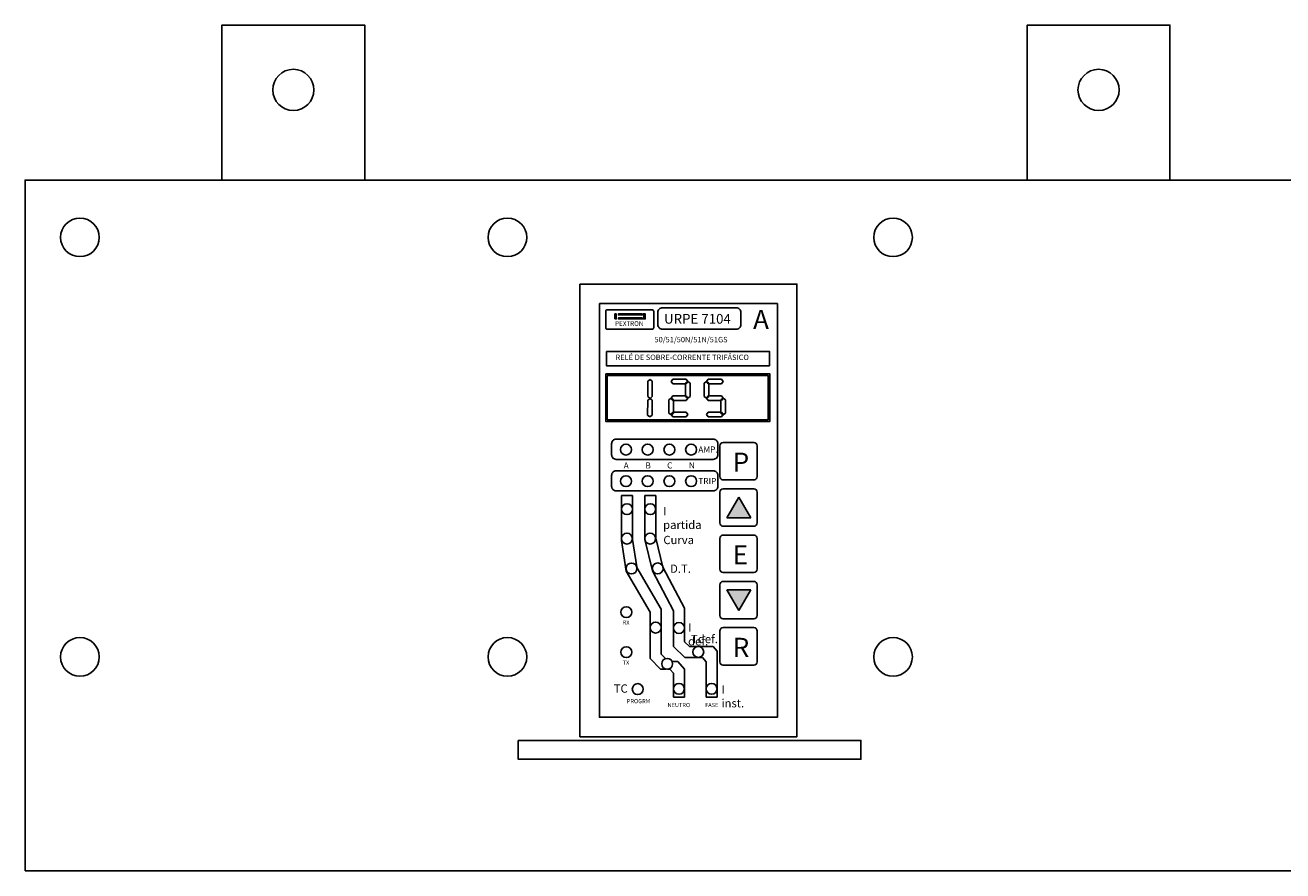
# Model space of a CAD drawing. Extents: x 12116 to 15832, y -17115 to -14055.
# Tile 4 of 7: x 12244 to 12595, y -14292 to -14055. Entities that reach past the tile are written whole.
import ezdxf

# ---------------------------------------------------------------- set-up
doc = ezdxf.new("R2010")
doc.units = 0
doc.styles.get("Standard").update_dxf_attribs({"font": 'arial.ttf'})

msp = doc.modelspace()

# ---------------------------------------------------------------- hatches: boundary and pattern name
h = msp.add_hatch(color=1)
h.dxf.hatch_style = 1
h.paths.add_polyline_path([(12439.85, -14193.22), (12446.61, -14193.22), (12443.23, -14187.45)])
h = msp.add_hatch(color=1)
h.dxf.hatch_style = 1
h.paths.add_polyline_path([(12443.23, -14219.1), (12446.61, -14213.34), (12439.85, -14213.34)])

# ---------------------------------------------------------------- linework, layer by layer
at = {"color": 1}
for p, q in [((12418.43, -14154.51), (12417.8, -14155)), ((12417.8, -14155), (12417.8, -14159.32)), ((12419.05, -14155), (12418.43, -14154.51)), ((12419.05, -14155), (12419.05, -14159.32)), ((12424.8, -14154.45), (12424.32, -14155.07)), ((12424.32, -14155.07), (12424.8, -14155.7)), ((12424.8, -14154.45), (12428.5, -14154.45)), ((12424.8, -14155.7), (12428.5, -14155.7)), ((12428.98, -14155.07), (12428.35, -14155.56)), ((12428.35, -14155.56), (12428.35, -14159.25)), ((12428.5, -14154.45), (12428.98, -14155.07)), ((12428.98, -14155.07), (12428.5, -14155.7)), ((12429.6, -14155.56), (12428.98, -14155.07)), ((12429.6, -14155.56), (12429.6, -14159.25)), ((12433.6, -14155.56), (12434.22, -14155.07)), ((12433.6, -14155.56), (12433.6, -14159.25)), ((12434.7, -14154.45), (12434.22, -14155.07)), ((12434.22, -14155.07), (12434.7, -14155.7)), ((12434.22, -14155.07), (12434.84, -14155.56)), ((12438.4, -14154.45), (12434.7, -14154.45)), ((12438.4, -14155.7), (12434.7, -14155.7)), ((12434.84, -14155.56), (12434.84, -14159.25)), ((12438.4, -14154.45), (12438.88, -14155.07)), ((12438.88, -14155.07), (12438.4, -14155.7)), ((12417.8, -14160.28), (12417.73, -14164.46)), ((12418.43, -14159.8), (12417.8, -14159.32)), ((12418.43, -14159.8), (12417.8, -14160.28)), ((12419.05, -14159.32), (12418.43, -14159.8)), ((12419.05, -14160.28), (12418.43, -14159.8)), ((12419.05, -14160.28), (12418.98, -14164.46)), ((12424.32, -14159.73), (12423.69, -14160.22)), ((12423.69, -14160.22), (12423.69, -14163.91)), ((12424.8, -14159.11), (12424.32, -14159.73)), ((12424.32, -14159.73), (12424.8, -14160.36)), ((12424.94, -14160.22), (12424.32, -14159.73)), ((12424.8, -14159.11), (12428.5, -14159.11)), ((12424.8, -14160.36), (12428.5, -14160.36)), ((12424.94, -14160.22), (12424.94, -14163.91)), ((12428.98, -14159.73), (12428.35, -14159.25)), ((12428.5, -14159.11), (12428.98, -14159.73)), ((12428.98, -14159.73), (12428.5, -14160.36)), ((12429.6, -14159.25), (12428.98, -14159.73)), ((12433.6, -14159.25), (12434.22, -14159.73)), ((12434.7, -14159.11), (12434.22, -14159.73)), ((12434.22, -14159.73), (12434.84, -14159.25)), ((12434.22, -14159.73), (12434.7, -14160.36)), ((12438.4, -14159.11), (12434.7, -14159.11)), ((12438.4, -14160.36), (12434.7, -14160.36)), ((12438.26, -14160.22), (12438.88, -14159.73)), ((12438.26, -14160.22), (12438.26, -14163.91)), ((12438.4, -14159.11), (12438.88, -14159.73)), ((12438.88, -14159.73), (12438.4, -14160.36)), ((12438.88, -14159.73), (12439.5, -14160.22)), ((12439.5, -14160.22), (12439.5, -14163.91)), ((12424.32, -14164.39), (12423.69, -14163.91)), ((12424.8, -14163.7), (12424.32, -14164.32)), ((12424.94, -14163.91), (12424.32, -14164.39)), ((12424.32, -14164.32), (12424.8, -14164.94)), ((12424.8, -14163.7), (12428.5, -14163.7)), ((12428.5, -14163.7), (12428.98, -14164.32)), ((12428.98, -14164.32), (12428.5, -14164.94)), ((12434.7, -14163.7), (12434.22, -14164.32)), ((12434.22, -14164.32), (12434.7, -14164.94)), ((12438.4, -14163.7), (12434.7, -14163.7)), ((12438.26, -14163.91), (12438.88, -14164.39)), ((12438.4, -14163.7), (12438.88, -14164.32)), ((12438.88, -14164.32), (12438.4, -14164.94)), ((12438.88, -14164.39), (12439.5, -14163.91)), ((12418.36, -14164.94), (12417.73, -14164.46)), ((12418.98, -14164.46), (12418.36, -14164.94)), ((12424.8, -14164.94), (12428.5, -14164.94)), ((12438.4, -14164.94), (12434.7, -14164.94)), ((12410.45, -14186.98), (12410.45, -14198.69)), ((12413.52, -14186.98), (12410.45, -14186.98)), ((12413.52, -14186.98), (12413.52, -14199.27)), ((12416.94, -14186.98), (12416.94, -14199.32)), ((12416.94, -14186.98), (12420.01, -14186.98)), ((12420.01, -14186.98), (12420.01, -14198.94)), ((12443.23, -14187.45), (12439.85, -14193.22)), ((12443.23, -14187.45), (12446.61, -14193.22)), ((12439.85, -14193.22), (12446.61, -14193.22)), ((12410.45, -14199.32), (12410.45, -14199.51)), ((12410.45, -14199.51), (12411.79, -14208.13)), ((12413.52, -14199.27), (12414.71, -14206.95)), ((12416.94, -14199.32), (12419.15, -14208.08)), ((12420.01, -14198.94), (12422.04, -14206.98)), ((12411.79, -14208.13), (12418.48, -14219.58)), ((12414.75, -14207.12), (12421.54, -14218.75)), ((12419.15, -14208.08), (12424.98, -14219.22)), ((12422.04, -14206.98), (12428.05, -14218.47)), ((12439.85, -14213.34), (12446.61, -14213.34)), ((12443.23, -14219.1), (12439.85, -14213.34)), ((12443.23, -14219.1), (12446.61, -14213.34)), ((12418.48, -14219.58), (12418.48, -14223.67)), ((12421.54, -14218.75), (12421.54, -14231.34)), ((12424.98, -14219.22), (12424.98, -14229.19)), ((12428.05, -14218.47), (12428.05, -14227.88)), ((12418.48, -14224.15), (12418.48, -14232.58)), ((12424.98, -14229.19), (12428.18, -14232.25)), ((12428.05, -14227.88), (12429.41, -14229.19)), ((12429.41, -14229.19), (12436.05, -14229.19)), ((12436.05, -14229.19), (12437.15, -14230.51)), ((12437.15, -14230.51), (12437.15, -14243.37)), ((12418.48, -14232.58), (12421.36, -14235.55)), ((12421.54, -14231.34), (12422.75, -14232.58)), ((12424.61, -14233.41), (12426.19, -14233.41)), ((12426.19, -14233.41), (12428.06, -14235.51)), ((12428.18, -14232.25), (12433.1, -14232.25)), ((12433.1, -14232.25), (12434.08, -14233.44)), ((12434.08, -14233.44), (12434.08, -14243.37)), ((12421.36, -14235.55), (12422.91, -14235.55)), ((12423.51, -14235.55), (12423.99, -14235.55)), ((12423.99, -14235.55), (12425, -14236.67)), ((12425, -14236.67), (12425, -14243.37)), ((12428.06, -14235.51), (12428.06, -14243.37)), ((12428.06, -14243.37), (12425, -14243.37)), ((12434.08, -14243.37), (12437.15, -14243.37))]:
    msp.add_line(p, q, dxfattribs=at)
for points in [[(12298.73, -14098.76), (12338.64, -14098.76), (12338.64, -14055.44), (12298.73, -14055.44)], [(12523.87, -14098.76), (12563.78, -14098.76), (12563.78, -14055.44), (12523.87, -14055.44)], [(12243.7, -14291.94), (12843.95, -14291.94), (12843.95, -14098.76), (12243.7, -14098.76)], [(12398.8, -14127.85), (12459.5, -14127.85), (12459.5, -14254.44), (12398.8, -14254.44)], [(12404.27, -14133.32), (12454.03, -14133.32), (12454.03, -14248.97), (12404.27, -14248.97)], [(12408.61, -14137.6), (12408.98, -14137.6), (12408.98, -14136.2), (12408.61, -14136.2)], [(12416.24, -14136.2), (12409.57, -14136.2), (12409.57, -14136.49), (12416.24, -14136.49)], [(12416.24, -14137.3), (12409.57, -14137.3), (12409.57, -14137.6), (12416.24, -14137.6)], [(12406.22, -14146.68), (12451.81, -14146.68), (12451.81, -14150.69), (12406.22, -14150.69)], [(12406.02, -14152.97), (12451.93, -14152.97), (12451.93, -14166.25), (12406.02, -14166.25)], [(12406.47, -14153.42), (12451.48, -14153.42), (12451.48, -14165.8), (12406.47, -14165.8)], [(12381.58, -14255.46), (12477.4, -14255.46), (12477.4, -14260.73), (12381.58, -14260.73)]]:
    msp.add_lwpolyline(points, close=True, dxfattribs=at)
for points in [[(12406.53, -14135.04), (12418.97, -14135.04, -0.414214), (12419.45, -14135.52), (12419.45, -14139.99, -0.414214), (12418.97, -14140.47), (12406.53, -14140.47, -0.414214), (12406.04, -14139.99), (12406.04, -14135.52, -0.414214)], [(12421.89, -14134.45), (12442.55, -14134.45, -0.414214), (12443.83, -14135.73), (12443.83, -14139.2, -0.414214), (12442.55, -14140.47), (12421.89, -14140.47, -0.414214), (12420.62, -14139.2), (12420.62, -14135.73, -0.414214)], [(12408.96, -14171.23), (12436.09, -14171.23, -0.414214), (12437.37, -14172.51), (12437.37, -14175.58, -0.414214), (12436.09, -14176.86), (12408.96, -14176.86, -0.414214), (12407.68, -14175.58), (12407.68, -14172.51, -0.414214)], [(12438.86, -14172.14), (12447.45, -14172.14, -0.414214), (12448.38, -14173.08), (12448.38, -14181.69, -0.414214), (12447.45, -14182.63), (12438.86, -14182.63, -0.414214), (12437.92, -14181.69), (12437.92, -14173.08, -0.414214)], [(12408.96, -14180.06), (12436.09, -14180.06, -0.414214), (12437.37, -14181.34), (12437.37, -14184.41, -0.414214), (12436.09, -14185.68), (12408.96, -14185.68, -0.414214), (12407.68, -14184.41), (12407.68, -14181.34, -0.414214)], [(12438.86, -14185.09), (12447.45, -14185.09, -0.414214), (12448.38, -14186.02), (12448.38, -14194.64, -0.414214), (12447.45, -14195.58), (12438.86, -14195.58, -0.414214), (12437.92, -14194.64), (12437.92, -14186.02, -0.414214)], [(12438.86, -14198.03), (12447.45, -14198.03, -0.414214), (12448.38, -14198.97), (12448.38, -14207.59, -0.414214), (12447.45, -14208.52), (12438.86, -14208.52, -0.414214), (12437.92, -14207.59), (12437.92, -14198.97, -0.414214)], [(12438.86, -14210.98), (12447.45, -14210.98, -0.414214), (12448.38, -14211.92), (12448.38, -14220.53, -0.414214), (12447.45, -14221.47), (12438.86, -14221.47, -0.414214), (12437.92, -14220.53), (12437.92, -14211.92, -0.414214)], [(12438.86, -14223.93), (12447.45, -14223.93, -0.414214), (12448.38, -14224.86), (12448.38, -14233.48, -0.414214), (12447.45, -14234.42), (12438.86, -14234.42, -0.414214), (12437.92, -14233.48), (12437.92, -14224.86, -0.414214)]]:
    msp.add_lwpolyline(points, format="xyb", close=True, dxfattribs=at)
for points in [[(12417.09, -14136.49), (12417.09, -14136.2), (12416.49, -14136.2), (12416.49, -14136.49), (12416.72, -14136.49)], [(12416.72, -14137.6), (12417.09, -14137.6), (12417.09, -14136.2), (12416.72, -14136.2)], [(12417.09, -14137.3), (12417.09, -14137.6), (12416.49, -14137.6), (12416.49, -14137.3), (12416.72, -14137.3)], [(12416.72, -14136.49), (12416.72, -14137.3)]]:
    msp.add_lwpolyline(points, dxfattribs=at)
for centre, radius in [((12318.69, -14073.55), 5.76), ((12543.83, -14073.55), 5.76), ((12259.01, -14114.78), 5.4), ((12378.55, -14114.78), 5.4), ((12486.37, -14114.78), 5.4), ((12411.69, -14174.13), 1.53), ((12417.76, -14174.13), 1.53), ((12423.84, -14174.13), 1.53), ((12429.91, -14174.13), 1.53), ((12411.69, -14182.96), 1.53), ((12417.76, -14182.96), 1.53), ((12423.84, -14182.96), 1.53), ((12429.91, -14182.96), 1.53), ((12411.99, -14190.8), 1.53), ((12418.47, -14190.8), 1.53), ((12411.95, -14199.01), 1.53), ((12418.45, -14199.01), 1.53), ((12413.24, -14207.39), 1.53), ((12420.57, -14207.37), 1.53), ((12411.8, -14219.59), 1.53), ((12419.99, -14223.91), 1.53), ((12426.51, -14224.02), 1.53), ((12259.01, -14232.1), 5.4), ((12378.55, -14232.1), 5.4), ((12486.37, -14232.1), 5.4), ((12411.8, -14230.78), 1.53), ((12431.9, -14230.7), 1.53), ((12423.21, -14234.04), 1.53), ((12414.99, -14241.12), 1.53), ((12426.5, -14241.03), 1.53), ((12435.62, -14241.03), 1.53)]:
    msp.add_circle(centre, radius, dxfattribs=at)

# ---------------------------------------------------------------- texts
at = {"color": 1, "attachment_point": 1}
for s, width, gutter_width, heights, insert, char_height in [('URPE 7104', 188.9235, 12.5, [0], (12422.33, -14136.2), 2.727), ('A', 0.0721, 6.18, [15.63], (12447.24, -14135.08), 5.32), ('PEXTRON', 188.9235, 12.5, [0], (12408.67, -14138.24), 1.286), ('50/51/50N/51N/51GS', 188.9235, 12.5, [0], (12419.67, -14142.62), 1.5198), ('RELÉ DE SOBRE-CORRENTE TRIFÁSICO', 188.9235, 12.5, [0], (12408.78, -14147.57), 1.5198), ('AMP.', 0.0721, 12.5, [0], (12431.91, -14173.25), 1.71), ('A', 0.0721, 12.5, [0], (12411.05, -14177.71), 1.71), ('B', 0.0721, 12.5, [0], (12417.12, -14177.71), 1.71), ('C', 0.0721, 12.5, [0], (12423.2, -14177.71), 1.71), ('N', 0.0721, 12.5, [0], (12429.27, -14177.71), 1.71), ('P', 0.0721, 6.18, [15.63], (12441.55, -14174.98), 5.32), ('TRIP', 0.0721, 12.5, [0], (12431.91, -14182.07), 1.71), ('I partida', 0.0721, 6.18, [15.63], (12422.07, -14190.16), 2.315), ('Curva', 0.0721, 6.18, [15.63], (12422.14, -14198.25), 2.315), ('E', 0.0721, 6.18, [15.63], (12441.55, -14200.88), 5.32), ('D.T.', 0.0721, 6.18, [15.63], (12424.02, -14206.28), 2.315), ('RX', 0.0721, 12.5, [0], (12410.77, -14221.93), 1.158), ('I def.', 0.0721, 6.18, [15.63], (12429.06, -14222.72), 2.315), ('Tdef.', 0.0721, 6.18, [15.63], (12429.88, -14225.95), 2.315), ('R', 0.0721, 6.18, [15.63], (12441.55, -14226.77), 5.32), ('TX', 0.0721, 12.5, [0], (12410.76, -14233.12), 1.158), ('TC', 0.0721, 6.18, [15.63], (12408.28, -14239.8), 2.315), ('I inst.', 0.0721, 6.18, [15.63], (12438.39, -14240.05), 2.315), ('PROGRM', 0.0721, 12.5, [0], (12411.93, -14243.9), 1.158), ('NEUTRO', 0.0721, 12.5, [0], (12423.31, -14244.99), 1.158), ('FASE', 0.0721, 12.5, [0], (12433.81, -14244.99), 1.158)]:
    msp.add_mtext_dynamic_manual_height_columns(s, width=width, gutter_width=gutter_width, heights=heights, dxfattribs=dict(at, insert=insert, char_height=char_height))

doc.saveas('drawing.dxf')
